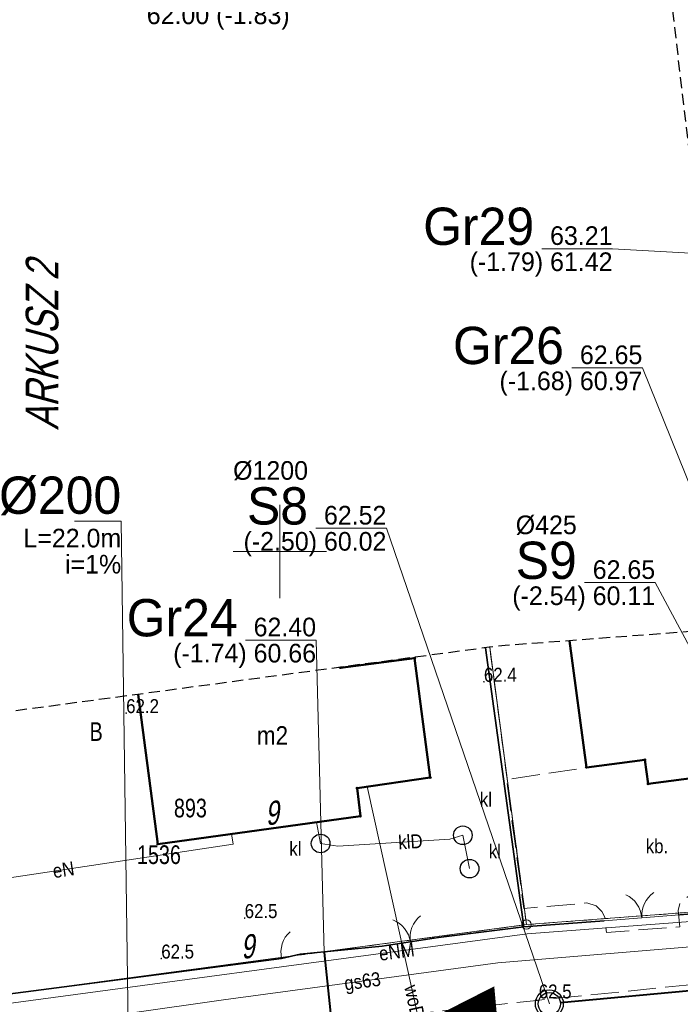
# Model space of a CAD drawing. Header units: metres. Extents: x 6473643 to 6474152, y 5887143 to 5887462.
# Tile 20 of 35: x 6473836 to 6473871, y 5887326 to 5887379. Entities that reach past the tile are written whole.
import ezdxf
from ezdxf.enums import TextEntityAlignment as Align

# ---------------------------------------------------------------- set-up
doc = ezdxf.new("R2010")
doc.units = ezdxf.units.M
doc.header["$MEASUREMENT"] = 0
for name, pattern in [('0.5_0.5', [1, 0.5, -0.5]), ('1.5_0.5', [2, 1.5, -0.5]), ('2', [0.9, 0.6, -0.3]), ('219-500', [0]), ('otob_500', [0]), ('otof_500', [0])]:
    doc.linetypes.add(name, pattern=pattern)
doc.layers.get('0').update_dxf_attribs({"color": 2, "linetype": 'CONTINUOUS', "lineweight": 5})
for name, color, linetype in [('202-punkt graniczny', 7, 'CONTINUOUS'), ('210-oznaczenie konturu użytku gruntowego', 7, 'CONTINUOUS'), ('211-numer działki ewidencyjnej', 7, 'CONTINUOUS'), ('218-kontur użytku gruntowego', 7, 'CONTINUOUS'), ('219-działka ewidencyjna', 7, 'CONTINUOUS'), ('238-Punkt adresowy budynku', 7, 'CONTINUOUS'), ('312-budynek ewidencyjny', 7, 'CONTINUOUS'), ('312-oznaczenie budynku ewidencyjnego', 7, 'CONTINUOUS'), ('312-oznaczenie budynku ewidencyjnego-Atr117', 7, 'CONTINUOUS'), ('995-Tekst dodatkowy duży', 7, 'CONTINUOUS'), ('brama', 7, 'CONTINUOUS'), ('furtka', 7, 'CONTINUOUS'), ('jezdnia', 7, 'CONTINUOUS'), ('obszar utwardzony', 7, 'CONTINUOUS'), ('obszar utwardzony-Atr17', 7, 'CONTINUOUS'), ('ogrodzenie trwałe', 7, 'CONTINUOUS'), ('osadnik  szambo', 7, 'CONTINUOUS'), ('osadnik  szambo-Atr17', 7, 'CONTINUOUS'), ('pikieta naturalna', 7, 'CONTINUOUS'), ('pikieta naturalna-Atr2', 7, 'CONTINUOUS'), ('przewód elektroenergetyczny podziemny', 7, 'CONTINUOUS'), ('przewód elektroenergetyczny podziemny-Atr1', 7, 'CONTINUOUS'), ('przewód gazowy', 7, 'CONTINUOUS'), ('przewód gazowy-Atr1', 7, 'CONTINUOUS'), ('przewód kanalizacyjny', 7, 'CONTINUOUS'), ('przewód kanalizacyjny-Atr1', 7, 'CONTINUOUS'), ('przewód wodociągowy', 7, 'CONTINUOUS'), ('przewód wodociągowy-Atr1', 7, 'CONTINUOUS'), ('Punkt budynku', 7, 'CONTINUOUS'), ('SJ_16_Liczby', 7, 'CONTINUOUS'), ('SJ_27_Wymiary', 7, 'CONTINUOUS'), ('SJ_5_Węzły_1', 7, 'CONTINUOUS'), ('Wstawianie ramki sekcyjnej z opisem', 7, 'CONTINUOUS'), ('Zakres', 7, 'CONTINUOUS')]:
    doc.layers.add(name, color=color, linetype=linetype)
for name, color, linetype, lineweight in [('SJ_19_Opis_Pz_1', 7, 'CONTINUOUS', 20), ('SJ_26_Teksty', 7, 'CONTINUOUS', 20), ('SJ_28_Linie_odn', 7, 'CONTINUOUS', 20), ('SJ_8_KS_GRAWITA_1', 34, 'CONTINUOUS', 40), ('SJ_8_KS_PRZYŁĄCZA', 40, 'CONTINUOUS', 40)]:
    doc.layers.add(name, color=color, linetype=linetype, lineweight=lineweight)
doc.styles.add('OPISOWY', font='GOTHIC.TTF')
doc.styles.get("Standard").update_dxf_attribs({"font": 'Working1250', "width": 0.75})
doc.linetypes.add('902-500', pattern='A,3.75,0,[1,ksztalty.shx,S=0.5,R=0,X=0,Y=0],3.75', length=7.5)

# ---------------------------------------------------------------- blocks, each defined once
blk = doc.blocks.new('PUNKTBUD')
at = {"color": 0}
blk.add_circle((0, 0), 0.045, dxfattribs=at)
blk = doc.blocks.new('202')
at = {"color": 0, "linetype": 'Continuous', "lineweight": 0}
blk.add_circle((0, 0), 0.25, dxfattribs=at)
blk = doc.blocks.new('PW01')
at = {"linetype": 'Continuous', "lineweight": 13}
h = blk.add_hatch(color=0, dxfattribs=at)
edge = h.paths.add_edge_path()
edge.add_arc((0, 0), 0.045, 0, 360)
blk = doc.blocks.new('OK04')
at = {"color": 0, "linetype": 'Continuous', "lineweight": 0}
blk.add_arc((1.5, 0.001), 1.5, 120, 180, dxfattribs=at)
blk = doc.blocks.new('SUKM')
at = {"color": 0, "linetype": 'Continuous'}
blk.add_circle((0, 0), 0.5, dxfattribs=at)
blk = doc.blocks.new('OK02')
at = {"color": 0, "linetype": 'Continuous', "lineweight": 0}
for centre, start, end in [((-1.5, 0), 0, 60), ((1.5, 0), 120, 180)]:
    blk.add_arc(centre, 1.5, start, end, dxfattribs=at)

msp = doc.modelspace()

# ---------------------------------------------------------------- linework, layer by layer
at = {"layer": '218-kontur użytku gruntowego', "color": 3, "linetype": '0.5_0.5', "lineweight": 18, "flags": 128}
for points in [[(6473863.22, 5887329.99), (6473861.249, 5887344.863)], [(6473861.249, 5887344.863), (6473863.22, 5887329.99)], [(6473863.22, 5887329.99), (6473884.55, 5887331.61)], [(6473884.55, 5887331.61), (6473863.22, 5887329.99)], [(6473831.79, 5887325.77), (6473863.22, 5887329.99)], [(6473863.22, 5887329.99), (6473831.79, 5887325.77)]]:
    msp.add_lwpolyline(points, dxfattribs=at)
at = {"layer": '219-działka ewidencyjna', "color": 7, "linetype": '219-500', "lineweight": 18, "flags": 128}
for points in [[(6473863.22, 5887329.99), (6473861.249, 5887344.863)], [(6473863.22, 5887329.99), (6473884.55, 5887331.61)], [(6473863.22, 5887329.99), (6473831.79, 5887325.77)]]:
    msp.add_lwpolyline(points, dxfattribs=at)
at = {"layer": '312-budynek ewidencyjny', "color": 7, "linetype": 'Continuous', "lineweight": 50, "flags": 128}
for points in [[(6473866.43, 5887338.42), (6473865.523, 5887345.211)], [(6473853.25, 5887343.76), (6473857.22, 5887344.28)], [(6473857.22, 5887344.28), (6473858.06, 5887337.87)], [(6473853.246, 5887343.789), (6473853.25, 5887343.76)], [(6473843.46, 5887334.31), (6473842.411, 5887342.335)], [(6473869.56, 5887338.83), (6473866.43, 5887338.42)], [(6473869.74, 5887337.53), (6473869.56, 5887338.83)], [(6473879.18, 5887338.78), (6473869.74, 5887337.53)], [(6473858.06, 5887337.87), (6473854.15, 5887337.31)], [(6473854.15, 5887337.31), (6473854.32, 5887335.8)], [(6473854.32, 5887335.8), (6473843.46, 5887334.31)]]:
    msp.add_lwpolyline(points, dxfattribs=at)
at = {"layer": 'brama', "color": 7, "linetype": 'otob_500', "lineweight": 18, "flags": 128}
for points in [[(6473867.38, 5887330.2), (6473871.42, 5887330.51)], [(6473855.49, 5887328.84), (6473858.51, 5887329.3)]]:
    msp.add_lwpolyline(points, dxfattribs=at)
at = {"layer": 'furtka', "color": 7, "linetype": 'otof_500', "lineweight": 18, "flags": 128}
msp.add_lwpolyline([(6473850.1, 5887328.18), (6473851.09, 5887328.4)], dxfattribs=at)
at = {"layer": 'jezdnia', "color": 7, "linetype": '1.5_0.5', "lineweight": 18, "flags": 128}
msp.add_lwpolyline([(6473796.48, 5887317.98), (6473796.89, 5887313.95), (6473779.68, 5887310.45), (6473779.77, 5887309.16), (6473806.66, 5887313.71), (6473832.89, 5887317.8), (6473864.02, 5887321.27), (6473904.53, 5887324.33), (6473928.18, 5887325.77), (6473950.3, 5887326.96), (6473984.93, 5887329.56), (6474007.77, 5887330.78), (6474030.98, 5887332.22), (6474030.08, 5887338.4), (6474006.87, 5887336.63), (6473984.87, 5887334.82), (6473949.95, 5887332.02), (6473927.93, 5887330.99), (6473907.04, 5887329.82), (6473904.44, 5887329.67), (6473888.36, 5887328.43), (6473885.84, 5887328.17), (6473863.78, 5887325.93), (6473832.45, 5887322.41), (6473805.67, 5887319.05)], close=True, dxfattribs=at)
at = {"layer": 'obszar utwardzony', "color": 7, "linetype": '1.5_0.5', "lineweight": 18, "flags": 128}
msp.add_lwpolyline([(6473873.38, 5887330.97), (6473873.45, 5887330.07), (6473874.79, 5887330.16), (6473874.72, 5887331.01), (6473874.79, 5887331.52), (6473875.06, 5887331.86), (6473875.42, 5887331.96), (6473877.09, 5887332.24), (6473876.59, 5887337.65), (6473876.51, 5887338.42), (6473875.79, 5887338.32), (6473875.99, 5887336.37), (6473872.33, 5887335.89), (6473872.06, 5887337.83), (6473869.74, 5887337.53), (6473869.56, 5887338.83), (6473866.42, 5887338.41), (6473862.15, 5887337.76), (6473863.08, 5887330.86), (6473866.45, 5887331.15), (6473866.95, 5887331), (6473867.26, 5887330.7), (6473867.42, 5887330.39), (6473867.5, 5887329.57), (6473871.44, 5887329.87), (6473871.34, 5887330.75), (6473871.47, 5887331.22), (6473871.91, 5887331.51), (6473872.38, 5887331.62), (6473872.95, 5887331.55), (6473873.26, 5887331.31)], close=True, dxfattribs=at)
at = {"layer": 'ogrodzenie trwałe', "color": 7, "linetype": '902-500', "lineweight": 35, "flags": 128}
for points in [[(6473867.38, 5887330.2), (6473863.08, 5887329.87), (6473861.029, 5887344.834)], [(6473871.42, 5887330.51), (6473873.59, 5887330.7)], [(6473791.5, 5887319.02), (6473795.68, 5887319.92), (6473798.82, 5887320.56), (6473803.82, 5887321.58), (6473805.25, 5887321.76), (6473817.78, 5887323.78), (6473818.85, 5887323.93), (6473820.79, 5887324.16), (6473824.78, 5887324.75), (6473831.71, 5887325.77), (6473850.1, 5887328.18), (6473851.09, 5887328.4), (6473855.49, 5887328.84), (6473858.51, 5887329.3), (6473863.08, 5887329.87)]]:
    msp.add_lwpolyline(points, dxfattribs=at)
at = {"layer": 'przewód elektroenergetyczny podziemny', "color": 1, "linetype": 'Continuous', "lineweight": 18, "flags": 128}
for points in [[(6473831.86, 5887325.27), (6473863.26, 5887329.49), (6473877.21, 5887330.55), (6473884.59, 5887331.11), (6473884.93, 5887331.29), (6473891.12, 5887338.76), (6473891.06, 5887339.46), (6473889.26, 5887360.23), (6473896.41, 5887360.96), (6473899.22, 5887339.71), (6473899.4, 5887339.38), (6473907.17, 5887332.95), (6473927.54, 5887334.43), (6473952.38, 5887336.23), (6473958.66, 5887336.71), (6473959.66, 5887336.78), (6473984.28, 5887338.64)], [(6473831.82, 5887325.57), (6473832.35, 5887326.09), (6473831.58, 5887331.9), (6473847.5, 5887334.31), (6473847.42, 5887334.85)]]:
    msp.add_lwpolyline(points, dxfattribs=at)
at = {"layer": 'przewód gazowy', "color": 40, "linetype": 'Continuous', "lineweight": 18, "flags": 128}
msp.add_lwpolyline([(6473984.21, 5887337.4), (6473964.97, 5887335.92), (6473949.07, 5887334.71), (6473944.14, 5887334.37), (6473926.74, 5887332.98), (6473910.99, 5887331.8), (6473906.37, 5887331.45), (6473901.44, 5887335.69), (6473898.54, 5887338), (6473892.16, 5887337.26), (6473891.18, 5887337.08), (6473885.29, 5887329.9), (6473861.68, 5887327.94), (6473846.99, 5887325.96), (6473832.41, 5887323.89), (6473813.49, 5887321.38), (6473793.81, 5887317.53), (6473774.19, 5887313.65), (6473755.22, 5887310.09), (6473736.37, 5887306.36), (6473711.47, 5887301.26), (6473705.4, 5887306.39), (6473698.93, 5887306.14), (6473698.16, 5887306.12)], dxfattribs=at)
at = {"layer": 'przewód kanalizacyjny', "color": 34, "linetype": 'Continuous', "lineweight": 18, "flags": 128}
msp.add_lwpolyline([(6473860.17, 5887332.99), (6473859.81, 5887334.78), (6473859.12, 5887334.57), (6473853.11, 5887334.2), (6473852.19, 5887334.34), (6473851.96, 5887335.48)], dxfattribs=at)
at = {"layer": 'przewód wodociągowy', "color": 5, "linetype": 'Continuous', "lineweight": 18, "flags": 128}
msp.add_lwpolyline([(6473858.48, 5887320.17), (6473854.69, 5887337.39)], dxfattribs=at)
at = {"layer": 'SJ_26_Teksty'}
for p, q in [((6473841.505, 5887351.615), (6473839.005, 5887351.615)), ((6473841.889, 5887323.207), (6473841.505, 5887351.615))]:
    msp.add_line(p, q, dxfattribs=at)
at = {"layer": 'SJ_28_Linie_odn'}
for points in [[(6473887.75, 5887365.119), (6473867.831, 5887366.233), (6473864.051, 5887366.233)], [(6473880.948, 5887331.333), (6473869.429, 5887359.844), (6473865.649, 5887359.844)], [(6473864.445, 5887325.744), (6473855.715, 5887351.241), (6473851.935, 5887351.241)], [(6473881.386, 5887327.306), (6473870.116, 5887348.325), (6473866.336, 5887348.325)], [(6473852.384, 5887328.502), (6473851.946, 5887345.246), (6473848.166, 5887345.246)]]:
    msp.add_lwpolyline(points, dxfattribs=at)
at = {"layer": 'SJ_5_Węzły_1'}
for radius in [0.75, 0.6]:
    msp.add_circle((6473864.445, 5887325.744), radius, dxfattribs=at)
at = {"layer": 'SJ_8_KS_GRAWITA_1'}
msp.add_line((6473881.174, 5887327.287), (6473865.043, 5887325.799), dxfattribs=at)
msp.add_lwpolyline([(6473858.615, 5887325.217, 0, 2.4, 0), (6473861.602, 5887325.487, 0, 2.4, 0)], format="xyseb", dxfattribs=at)
at = {"layer": 'SJ_8_KS_PRZYŁĄCZA'}
msp.add_line((6473852.384, 5887328.502), (6473852.762, 5887324.901), dxfattribs=at)
at = {"layer": 'Wstawianie ramki sekcyjnej z opisem', "color": 7, "linetype": 'Continuous', "lineweight": 13, "flags": 128}
for points in [[(6473850, 5887347.5), (6473850, 5887352.5)], [(6473847.5, 5887350), (6473852.5, 5887350)]]:
    msp.add_lwpolyline(points, dxfattribs=at)
at = {"layer": 'Zakres', "color": 5, "linetype": '2', "lineweight": 25, "flags": 128}
msp.add_lwpolyline([(6473727.61, 5887321.64), (6473721.48, 5887351.3), (6473723.03, 5887362.61), (6473724.52, 5887364.55), (6473735.35, 5887366.3), (6473764.96, 5887371.1), (6473794.08, 5887375.83), (6473823.72, 5887380.63), (6473853.3, 5887385.43), (6473869.98, 5887388.14), (6473870.76, 5887381.43), (6473870.76, 5887381.41), (6473873.46, 5887358.42), (6473874.87, 5887345.92), (6473862.08, 5887344.95), (6473861.22, 5887344.86), (6473829.79, 5887340.64), (6473810.72, 5887338.08), (6473809.82, 5887337.93), (6473800.99, 5887336.19), (6473800.97, 5887336.18), (6473772.01, 5887330.44), (6473742.58, 5887324.6)], close=True, dxfattribs=at)

# ---------------------------------------------------------------- block references
at = {"layer": '202-punkt graniczny', "color": 7, "linetype": 'Continuous', "lineweight": 18}
msp.add_blockref('202', (6473863.22, 5887329.99), dxfattribs=at)
at = {"layer": 'brama', "color": 7, "linetype": 'Continuous', "lineweight": 18}
for p, rotation in [((6473869.4, 5887330.355), 4.388), ((6473857, 5887329.07), 8.661)]:
    msp.add_blockref('OK02', p, dxfattribs=dict(at, rotation=rotation))
at = {"layer": 'furtka', "color": 7, "linetype": 'Continuous', "lineweight": 18, "rotation": 12.529}
msp.add_blockref('OK04', (6473850.1, 5887328.18), dxfattribs=at)
at = {"layer": 'osadnik  szambo', "color": 34, "linetype": 'Continuous', "lineweight": 18}
for p in [(6473859.81, 5887334.78), (6473852.19, 5887334.34), (6473860.17, 5887332.99)]:
    msp.add_blockref('SUKM', p, dxfattribs=at)
at = {"layer": 'pikieta naturalna', "color": 7, "linetype": 'Continuous', "lineweight": 13}
for p in [(6473860.94, 5887343.01), (6473841.77, 5887341.33), (6473848.12, 5887330.34), (6473843.65, 5887328.17), (6473863.78, 5887325.93)]:
    msp.add_blockref('PW01', p, dxfattribs=at)
at = {"layer": 'Punkt budynku', "color": 5, "linetype": 'Continuous', "lineweight": 18}
for p in [(6473857.22, 5887344.28), (6473853.25, 5887343.76), (6473869.56, 5887338.83), (6473866.43, 5887338.42), (6473858.06, 5887337.87), (6473854.15, 5887337.31), (6473869.74, 5887337.53), (6473854.32, 5887335.8), (6473843.46, 5887334.31)]:
    msp.add_blockref('PUNKTBUD', p, dxfattribs=at)

# ---------------------------------------------------------------- texts
at = {"layer": '210-oznaczenie konturu użytku gruntowego', "color": 3, "linetype": 'Continuous', "lineweight": 18, "width": 0.79}
msp.add_text('B', height=1, dxfattribs=at).set_placement((6473839.81, 5887339.84))
at = {"layer": '211-numer działki ewidencyjnej', "color": 7, "linetype": 'Continuous', "lineweight": 18, "width": 0.79}
msp.add_text('1536', height=1, dxfattribs=at).set_placement((6473842.35, 5887333.24))
at = {"layer": '238-Punkt adresowy budynku', "color": 7, "linetype": 'Continuous', "lineweight": 25, "oblique": 15, "width": 0.79}
for rotation, p in [(8.601, (6473849.64, 5887335.35)), (8.446, (6473848.33, 5887328.19))]:
    msp.add_text('9', height=1.25, rotation=rotation, dxfattribs=at).set_placement(p, align=Align.CENTER)
at = {"layer": '312-oznaczenie budynku ewidencyjnego', "color": 7, "linetype": 'Continuous', "lineweight": 18, "width": 0.79}
msp.add_text('893', height=1, dxfattribs=at).set_placement((6473844.33, 5887335.74))
at = {"layer": '312-oznaczenie budynku ewidencyjnego-Atr117', "color": 7, "width": 0.9}
msp.add_text('m2', height=1, dxfattribs=at).set_placement((6473849.61, 5887340.13), align=Align.MIDDLE_CENTER)
at = {"layer": '995-Tekst dodatkowy duży', "color": 7, "linetype": 'Continuous', "lineweight": 35, "oblique": 15, "width": 0.79}
msp.add_text('ARKUSZ 2', height=1.75, rotation=89.919, dxfattribs=at).set_placement((6473838.13, 5887356.51))
at = {"layer": 'obszar utwardzony-Atr17', "color": 7, "width": 0.9}
msp.add_text('kb.', height=0.75, dxfattribs=at).set_placement((6473869.61, 5887333.82))
at = {"layer": 'osadnik  szambo-Atr17', "color": 34, "width": 0.9}
for p in [(6473860.72, 5887336.32), (6473850.51, 5887333.68), (6473861.2, 5887333.54)]:
    msp.add_text('kl', height=0.75, dxfattribs=at).set_placement(p)
at = {"layer": 'pikieta naturalna-Atr2', "color": 7, "width": 0.9}
for s, p in [('62.4', (6473860.94, 5887343.01)), ('62.2', (6473841.77, 5887341.33)), ('62.5', (6473848.12, 5887330.34)), ('62.5', (6473843.65, 5887328.17)), ('62.5', (6473863.88, 5887326.03))]:
    msp.add_text(s, height=0.75, dxfattribs=at).set_placement(p)
at = {"layer": 'przewód elektroenergetyczny podziemny-Atr1', "color": 1, "width": 0.9}
for s, rotation, p in [('eN', 8.608, (6473837.84, 5887332.85)), ('eNM', 7.654, (6473855.32, 5887328.42))]:
    msp.add_text(s, height=0.75, rotation=rotation, dxfattribs=at).set_placement(p, align=Align.MIDDLE_LEFT)
at = {"layer": 'przewód gazowy-Atr1', "color": 40, "width": 0.9}
msp.add_text('gs63', height=0.75, rotation=7.676, dxfattribs=at).set_placement((6473853.46, 5887326.83), align=Align.MIDDLE_LEFT)
at = {"layer": 'przewód kanalizacyjny-Atr1', "color": 34, "width": 0.9}
msp.add_text('klD', height=0.75, rotation=3.523, dxfattribs=at).set_placement((6473856.35, 5887334.4), align=Align.MIDDLE_LEFT)
at = {"layer": 'przewód wodociągowy-Atr1', "color": 5, "width": 0.9}
msp.add_text('woD32', height=0.75, rotation=282.412, dxfattribs=at).set_placement((6473857.03, 5887326.74), align=Align.MIDDLE_LEFT)
at = {"layer": 'SJ_16_Liczby', "style": 'OPISOWY'}
for s, p in [('L=22.0m', (6473841.505, 5887350.215)), ('i=1%', (6473841.505, 5887348.815))]:
    msp.add_text(s, height=1, dxfattribs=at).set_placement(p, align=Align.RIGHT)
at = {"layer": 'SJ_19_Opis_Pz_1', "style": 'OPISOWY'}
for s, height, p in [('Gr29', 2, (6473863.631, 5887366.433)), ('Gr26', 2, (6473865.229, 5887360.044)), ('%%C1200', 1, (6473851.515, 5887353.841)), ('S8', 2, (6473851.515, 5887351.441)), ('%%C425', 1, (6473865.916, 5887350.925)), ('S9', 2, (6473865.916, 5887348.525)), ('Gr24', 2, (6473847.746, 5887345.446))]:
    msp.add_text(s, height=height, dxfattribs=at).set_placement(p, align=Align.RIGHT)
at = {"layer": 'SJ_26_Teksty', "style": 'OPISOWY'}
msp.add_text('62.00 (-1.83)', height=1, dxfattribs=at).set_placement((6473842.874, 5887378.271))
for s, p in [('63.21', (6473867.831, 5887366.433)), ('(-1.79) 61.42', (6473867.831, 5887365.033)), ('62.65', (6473869.429, 5887360.044)), ('(-1.68) 60.97', (6473869.429, 5887358.644)), ('62.52', (6473855.715, 5887351.441)), ('(-2.50) 60.02', (6473855.715, 5887350.041)), ('62.65', (6473870.116, 5887348.525)), ('(-2.54) 60.11', (6473870.116, 5887347.125)), ('62.40', (6473851.946, 5887345.446)), ('(-1.74) 60.66', (6473851.946, 5887344.046))]:
    msp.add_text(s, height=1, dxfattribs=at).set_placement(p, align=Align.RIGHT)
at = {"layer": 'SJ_27_Wymiary', "style": 'OPISOWY'}
msp.add_text('%%C200', height=2, dxfattribs=at).set_placement((6473841.505, 5887352.015), align=Align.RIGHT)

doc.saveas('drawing.dxf')
